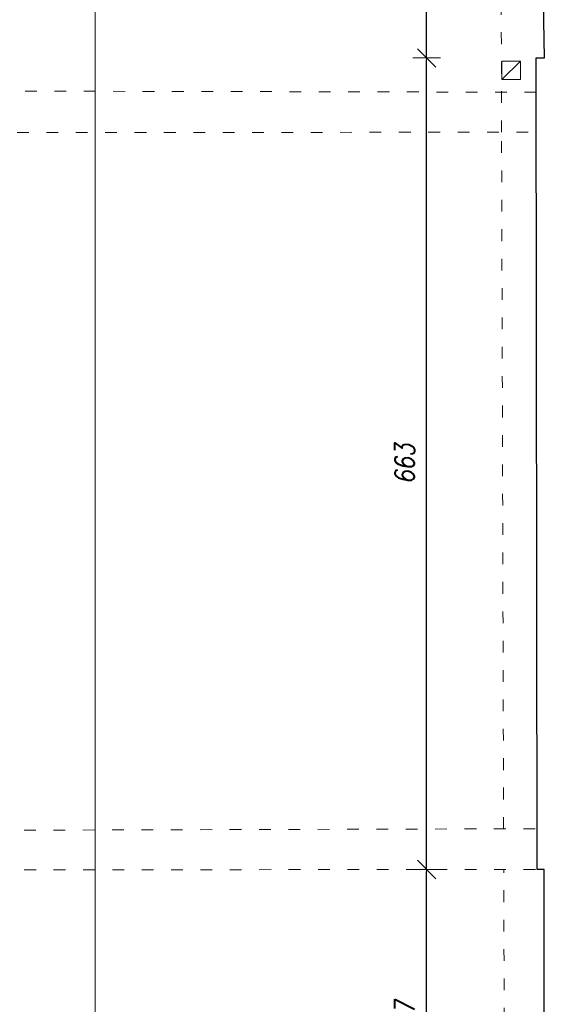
# Model space of a CAD drawing. Header units: millimetres. Extents: x -60479 to 14193, y -32440 to 949.
# Tile 53 of 68: x -12139 to -7746, y -18257 to -10216. Entities that reach past the tile are written whole.
import ezdxf

# ---------------------------------------------------------------- set-up
doc = ezdxf.new("R2010")
doc.units = ezdxf.units.MM
doc.header["$LTSCALE"] = 8
doc.linetypes.add('ACAD_ISO03W100', pattern=[30, 12, -18])
doc.layers.get('Defpoints').update_dxf_attribs({"lineweight": 0})
for name, color, linetype, lineweight in [('A_DIMEN', 7, 'Continuous', 0), ('BAM_OPISY POWIERZCHNI', 40, 'Continuous', 0), ('instalacje', 6, 'Continuous', 0), ('parter_podciąg', 2, 'ACAD_ISO03W100', 0), ('parter_rzut', 7, 'Continuous', 30), ('przekroje', 3, 'Continuous', 0)]:
    doc.layers.add(name, color=color, linetype=linetype, lineweight=lineweight)
doc.styles.add('ROMANS1', font='romans.shx', dxfattribs={"width": 0.8, "oblique": 10})
doc.dimstyles.new('NARCH100', dxfattribs={"dimscale": 100, "dimtxt": 1.6, "dimasz": 0.15, "dimexe": 0, "dimexo": 0, "dimgap": 1, "dimtad": 1, "dimdec": 0, "dimlfac": 0.1, "dimrnd": 1, "dimdsep": 46, "dimtxsty": 'ROMANS1', "dimblk": 'wym', "dimcen": -1.5, "dimse1": 1, "dimse2": 1, "dimclrd": 4, "dimclre": 4, "dimclrt": 3, "dimadec": 0, "dimazin": 0, "dimtfac": 0.04, "dimtdec": 0, "dimtmove": 2, "dimatfit": 3, "dimldrblk": 'wym', "dimfxl": 0, "dimtolj": 1, "dimarcsym": 0})

# ---------------------------------------------------------------- blocks, each defined once
blk = doc.blocks.new('wym')
at = {"layer": 'A_DIMEN', "color": 4, "ltscale": 100}
for p, q in [((0, -7.5), (0, 7.5)), ((-5, -5), (5, 5)), ((-5, 0), (5, 0))]:
    blk.add_line(p, q, dxfattribs=at)
blk = doc.blocks.new('*D780')
at = {"layer": 'Defpoints', "color": 0, "transparency": 16777216}
for p in [(-7919, -10015.9), (-7919, -10527.9), (-13600.2, -10795.7)]:
    blk.add_point(p, dxfattribs=at)
at = {"layer": 'instalacje', "color": 4, "lineweight": -2, "transparency": 16777216}
blk.add_line((-13585.2, -10015.9), (-7934, -10015.9), dxfattribs=at)
at = {"layer": 'instalacje', "color": 4, "lineweight": -2, "transparency": 16777216, "xscale": 15, "yscale": 15, "zscale": 15, "rotation": 179.9999999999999}
blk.add_blockref('wym', (-13600.2, -10015.9), dxfattribs=at)
at = {"layer": 'instalacje', "color": 4, "lineweight": -2, "transparency": 16777216, "xscale": 15, "yscale": 15, "zscale": 15}
blk.add_blockref('wym', (-7919, -10015.9), dxfattribs=at)
at = {"layer": 'instalacje', "color": 3, "transparency": 16777216, "insert": (-10759.6, -9835.9), "char_height": 160, "attachment_point": 5, "style": 'ROMANS1'}
blk.add_mtext('\\A1;568', dxfattribs=at)
blk = doc.blocks.new('*D781')
at = {"layer": 'Defpoints', "color": 0, "transparency": 16777216}
for p in [(-7851.1, -10015.9), (-7919, -10527.9), (-7851.1, -10527.9)]:
    blk.add_point(p, dxfattribs=at)
at = {"layer": 'instalacje', "color": 4, "lineweight": -2, "transparency": 16777216}
for p, q in [((-7934, -10015.9), (-7949, -10015.9)), ((-7919, -10015.9), (-7851.1, -10015.9)), ((-7836.1, -10015.9), (-7821.1, -10015.9))]:
    blk.add_line(p, q, dxfattribs=at)
at = {"layer": 'instalacje', "color": 4, "lineweight": -2, "transparency": 16777216, "xscale": 15, "yscale": 15, "zscale": 15}
for p, rotation in [((-7919, -10015.9), 359.9999999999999), ((-7851.1, -10015.9), 179.9999999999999)]:
    blk.add_blockref('wym', p, dxfattribs=dict(at, rotation=rotation))
at = {"layer": 'instalacje', "color": 3, "transparency": 16777216, "insert": (-7922.4, -9795.3), "char_height": 160, "attachment_point": 5, "style": 'ROMANS1'}
blk.add_mtext('\\A1;7', dxfattribs=at)
blk = doc.blocks.new('*D663')
at = {"layer": 'Defpoints', "color": 0, "transparency": 16777216}
for p in [(-8813.9, -17155.9), (-7909.8, -17155.9), (-8000.6, -19625.3)]:
    blk.add_point(p, dxfattribs=at)
at = {"layer": 'instalacje', "color": 4, "lineweight": -2, "transparency": 16777216}
blk.add_line((-8813.9, -19610.3), (-8813.9, -17170.9), dxfattribs=at)
at = {"layer": 'instalacje', "color": 4, "lineweight": -2, "transparency": 16777216, "xscale": 15, "yscale": 15, "zscale": 15}
for p, rotation in [((-8813.9, -17155.9), 90), ((-8813.9, -19625.3), 270)]:
    blk.add_blockref('wym', p, dxfattribs=dict(at, rotation=rotation))
at = {"layer": 'instalacje', "color": 3, "transparency": 16777216, "insert": (-8993.9, -18390.6), "char_height": 160, "attachment_point": 5, "rotation": 90, "style": 'ROMANS1'}
blk.add_mtext('\\A1;247', dxfattribs=at)
blk = doc.blocks.new('*D664')
at = {"layer": 'Defpoints', "color": 0, "transparency": 16777216}
for p in [(-8813.9, -10527.9), (-7919, -10527.9), (-7909.8, -17155.9)]:
    blk.add_point(p, dxfattribs=at)
at = {"layer": 'instalacje', "color": 4, "lineweight": -2, "transparency": 16777216}
blk.add_line((-8813.9, -17140.9), (-8813.9, -10542.9), dxfattribs=at)
at = {"layer": 'instalacje', "color": 4, "lineweight": -2, "transparency": 16777216, "xscale": 15, "yscale": 15, "zscale": 15}
for p, rotation in [((-8813.9, -10527.9), 90), ((-8813.9, -17155.9), 270)]:
    blk.add_blockref('wym', p, dxfattribs=dict(at, rotation=rotation))
at = {"layer": 'instalacje', "color": 3, "transparency": 16777216, "insert": (-8993.9, -13841.9), "char_height": 160, "attachment_point": 5, "rotation": 90, "style": 'ROMANS1'}
blk.add_mtext('\\A1;663', dxfattribs=at)
blk = doc.blocks.new('*D665')
at = {"layer": 'Defpoints', "color": 0, "transparency": 16777216}
for p in [(-8813.9, -9466), (-7870.8, -9466), (-7919, -10527.9)]:
    blk.add_point(p, dxfattribs=at)
at = {"layer": 'instalacje', "color": 4, "lineweight": -2, "transparency": 16777216}
blk.add_line((-8813.9, -10512.9), (-8813.9, -9481), dxfattribs=at)
at = {"layer": 'instalacje', "color": 4, "lineweight": -2, "transparency": 16777216, "xscale": 15, "yscale": 15, "zscale": 15}
for p, rotation in [((-8813.9, -9466), 90), ((-8813.9, -10527.9), 270)]:
    blk.add_blockref('wym', p, dxfattribs=dict(at, rotation=rotation))
at = {"layer": 'instalacje', "color": 3, "transparency": 16777216, "insert": (-8993.9, -9997), "char_height": 160, "attachment_point": 5, "rotation": 90, "style": 'ROMANS1'}
blk.add_mtext('\\A1;106', dxfattribs=at)
blk = doc.blocks.new('GGGDB')
at = {"layer": 'przekroje'}
blk.add_lwpolyline([(44025, 25066.5), (44025, -5400)], dxfattribs=at)

msp = doc.modelspace()

# ---------------------------------------------------------------- linework, layer by layer
at = {"layer": 'instalacje'}
for p, q in [((-8198.6, -10704.3), (-8048.1, -10553.9)), ((-8048.1, -10553.9), (-8198.6, -10553.9)), ((-8198.6, -10553.9), (-8198.6, -10704.3)), ((-8048.1, -10704.3), (-8048.1, -10553.9)), ((-8198.6, -10704.3), (-8048.1, -10704.3))]:
    msp.add_line(p, q, dxfattribs=at)
at = {"layer": 'parter_podciąg'}
for points in [[(-8201.4, -11134.7), (-8210.1, -8127.5)], [(-7918.6, -10808.3), (-13600.2, -10795.7)], [(-13600.2, -11138.7), (-7918.2, -11134.5)], [(-8184.8, -16823.5), (-8201.4, -11134.7)], [(-13543.5, -16839), (-7910.3, -16822.7)], [(-13541.5, -17159.1), (-7909.8, -17155.9)], [(-8176.1, -19821.9), (-8183.8, -17156.1)]]:
    msp.add_lwpolyline(points, dxfattribs=at)
at = {"layer": 'parter_rzut'}
msp.add_lwpolyline([(-8000.6, -19821.9), (-8000.6, -19625.3), (-7854, -19625.3), (-7854, -17155.9), (-7909.8, -17155.9), (-7919, -10527.9), (-7851.1, -10527.9), (-7870.8, -9466)], dxfattribs=at)

# ---------------------------------------------------------------- block references
at = {"layer": 'BAM_OPISY POWIERZCHNI'}
msp.add_blockref('GGGDB', (-55547.9, -25783), dxfattribs=at)

# ---------------------------------------------------------------- dimensions: what is measured, and where the dimension line sits
at = {"layer": 'instalacje'}
for base, p1, p2, picture, middle in [((-8813.9, -9466), (-7919, -10527.9), (-7870.8, -9466), '*D665', (-8993.9, -9997)), ((-8813.9, -10527.9), (-7909.8, -17155.9), (-7919, -10527.9), '*D664', (-8993.9, -13841.9)), ((-8813.9, -17155.9), (-8000.6, -19625.3), (-7909.8, -17155.9), '*D663', (-8993.9, -18390.6))]:
    dim = msp.add_linear_dim(base=base, p1=p1, p2=p2, angle=90, dimstyle='NARCH100', dxfattribs=at)
    dim.commit()
    dim.dimension.update_dxf_attribs({"geometry": picture, "text_midpoint": middle})
dim = msp.add_linear_dim(base=(-7851.1, -10015.9), p1=(-7919, -10527.9), p2=(-7851.1, -10527.9), dimstyle='NARCH100', dxfattribs=at)
dim.commit()
dim.dimension.update_dxf_attribs({"geometry": '*D781', "text_midpoint": (-7922.4, -9795.3), "dimtype": 160})
dim = msp.add_linear_dim(base=(-7919, -10015.9), p1=(-13600.2, -10795.7), p2=(-7919, -10527.9), dimstyle='NARCH100', dxfattribs=at)
dim.commit()
dim.dimension.update_dxf_attribs({"geometry": '*D780', "text_midpoint": (-10759.6, -9835.9)})

doc.saveas('drawing.dxf')
